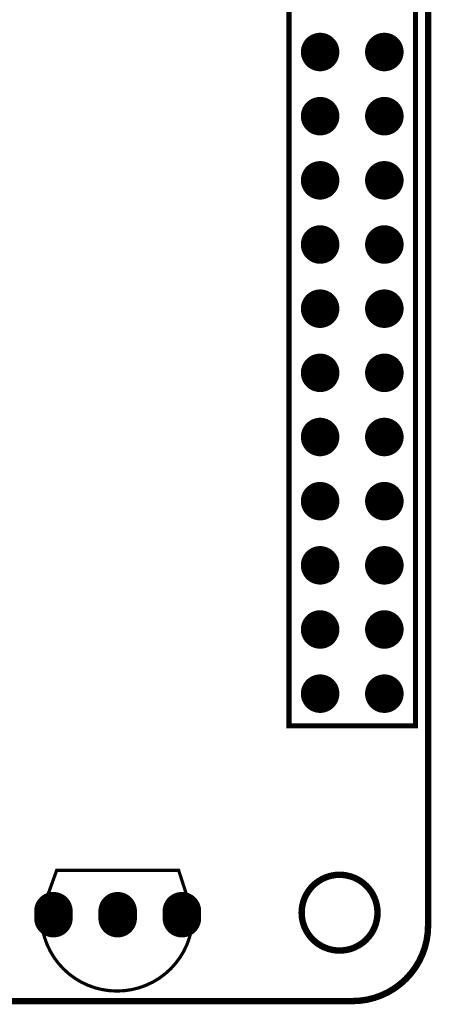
# Model space of a CAD drawing. Extents: x -1 to 179, y 0 to 119.
# Tile 11 of 23: x 162 to 178, y 0 to 39. Entities that reach past the tile are written whole.
import ezdxf

# ---------------------------------------------------------------- set-up
doc = ezdxf.new("R2010")
doc.units = 0
for name, color, linetype in [('BOARD_CUTOUT_00', 254, 'CONTINUOUS'), ('BOARD_OUTLINE_00', 254, 'CONTINUOUS'), ('DRIL_PLTE_THRU_01', 3, 'CONTINUOUS'), ('DRIL_PLTE_THRU_02', 23, 'CONTINUOUS'), ('DRIL_PLTE_THRU_03', 6, 'CONTINUOUS'), ('DRIL_PLTE_THRU_04', 176, 'CONTINUOUS'), ('DRIL_SYMBOL', 254, 'CONTINUOUS'), ('PADS_BOT', 5, 'CONTINUOUS'), ('PADS_INNER', 96, 'CONTINUOUS'), ('PADS_TOP', 96, 'CONTINUOUS'), ('PART_TOP_2DLINE_01', 2, 'CONTINUOUS')]:
    doc.layers.add(name, color=color, linetype=linetype)

# ---------------------------------------------------------------- blocks, each defined once
blk = doc.blocks.new('BOARD_56')
at = {"layer": 'BOARD_CUTOUT_00', "const_width": 0.254}
blk.add_lwpolyline([(2, -113.94, 1), (5, -113.94, 1)], format="xyb", close=True, dxfattribs=at)
at = {"layer": 'BOARD_OUTLINE_00', "const_width": 0.254}
blk.add_lwpolyline([(4, 0, -0.414213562), (7, -3), (7, -114.448986, -0.414213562), (4.008986, -117.44), (-168.0139, -117.44, -0.414213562), (-171, -114.4539), (-171, -3, -0.414213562), (-168, 0), (-121.8, 0), (-121.8, -2.149), (-117, -2.149), (-117, -0.000234), (-14.327606, -0.000234), (-14.327606, 0)], format="xyb", close=True, dxfattribs=at)
blk = doc.blocks.new('SMOOTH_0$199898')
at = {"const_width": 0.099949}
blk.add_lwpolyline([(-0.049974, 0, 1), (0.049974, 0, 1)], format="xyb", close=True, dxfattribs=at)
blk = doc.blocks.new('PART_BODY_TOP_55')
at = {"layer": 'PART_TOP_2DLINE_01', "const_width": 0.2}
blk.add_lwpolyline([(-25.4, 2.5), (25.4, 2.5), (25.4, -2.5), (-25.4, -2.5)], close=True, dxfattribs=at)
at = {"layer": 'PART_TOP_2DLINE_01'}
for p in [(-25.4, 2.5), (-25.4, -2.5)]:
    blk.add_blockref('SMOOTH_0$199898', p, dxfattribs=at)
blk = doc.blocks.new('DRIL_SYMBOL_1')
at = {"layer": 'DRIL_SYMBOL', "const_width": 0.0508}
for points in [[(-0.254, 0), (0.254, 0)], [(0, -0.254), (0, 0.254)]]:
    blk.add_lwpolyline(points, dxfattribs=at)
blk = doc.blocks.new('DRIL_HOLE_1')
at = {"const_width": 0.5}
blk.add_lwpolyline([(-0.25, 0, 1), (0.25, 0, 1)], format="xyb", close=True, dxfattribs=at)
blk.add_blockref('DRIL_SYMBOL_1', (0, 0))
blk = doc.blocks.new('PAD_9')
at = {"const_width": 0.762}
blk.add_lwpolyline([(0, -0.381), (0, -0.381, 1), (0, 0.381), (0, 0.381, 1)], format="xyb", close=True, dxfattribs=at)
blk = doc.blocks.new('STK_TOP_48')
at = {"layer": 'DRIL_PLTE_THRU_01'}
blk.add_blockref('DRIL_HOLE_1', (0, 0), dxfattribs=at)
at = {"layer": 'DRIL_PLTE_THRU_02'}
blk.add_blockref('DRIL_HOLE_1', (0, 0), dxfattribs=at)
at = {"layer": 'DRIL_PLTE_THRU_03'}
blk.add_blockref('DRIL_HOLE_1', (0, 0), dxfattribs=at)
at = {"layer": 'DRIL_PLTE_THRU_04'}
blk.add_blockref('DRIL_HOLE_1', (0, 0), dxfattribs=at)
at = {"layer": 'PADS_BOT'}
blk.add_blockref('PAD_9', (0, 0), dxfattribs=at)
at = {"layer": 'PADS_INNER'}
blk.add_blockref('PAD_9', (0, 0), dxfattribs=at)
at = {"layer": 'PADS_TOP'}
blk.add_blockref('PAD_9', (0, 0), dxfattribs=at)
blk = doc.blocks.new('PAD_4')
at = {"const_width": 0.762}
blk.add_lwpolyline([(0, -0.381, 1), (0, 0.381, 1)], format="xyb", close=True, dxfattribs=at)
blk = doc.blocks.new('STK_TOP_160')
at = {"layer": 'DRIL_PLTE_THRU_01'}
blk.add_blockref('DRIL_HOLE_1', (0, 0), dxfattribs=at)
at = {"layer": 'DRIL_PLTE_THRU_02'}
blk.add_blockref('DRIL_HOLE_1', (0, 0), dxfattribs=at)
at = {"layer": 'DRIL_PLTE_THRU_03'}
blk.add_blockref('DRIL_HOLE_1', (0, 0), dxfattribs=at)
at = {"layer": 'DRIL_PLTE_THRU_04'}
blk.add_blockref('DRIL_HOLE_1', (0, 0), dxfattribs=at)
at = {"layer": 'PADS_BOT'}
blk.add_blockref('PAD_4', (0, 0), dxfattribs=at)
at = {"layer": 'PADS_INNER'}
blk.add_blockref('PAD_4', (0, 0), dxfattribs=at)
at = {"layer": 'PADS_TOP'}
blk.add_blockref('PAD_4', (0, 0), dxfattribs=at)
blk = doc.blocks.new('SYM_TOP_56')
for name, p in [('PART_BODY_TOP_55', (0, 0)), ('STK_TOP_160', (-24.13, 1.27)), ('STK_TOP_160', (-21.59, 1.27)), ('STK_TOP_160', (-19.05, 1.27)), ('STK_TOP_160', (-16.51, 1.27)), ('STK_TOP_160', (-13.97, 1.27)), ('STK_TOP_160', (-11.43, 1.27)), ('STK_TOP_160', (-8.89, 1.27)), ('STK_TOP_160', (-6.35, 1.27)), ('STK_TOP_160', (-3.81, 1.27)), ('STK_TOP_160', (-1.27, 1.27)), ('STK_TOP_160', (1.27, 1.27)), ('STK_TOP_48', (-24.13, -1.27)), ('STK_TOP_48', (-21.59, -1.27)), ('STK_TOP_48', (-19.05, -1.27)), ('STK_TOP_48', (-16.51, -1.27)), ('STK_TOP_48', (-13.97, -1.27)), ('STK_TOP_48', (-11.43, -1.27)), ('STK_TOP_48', (-8.89, -1.27)), ('STK_TOP_48', (-6.35, -1.27)), ('STK_TOP_48', (-3.81, -1.27)), ('STK_TOP_48', (-1.27, -1.27)), ('STK_TOP_48', (1.27, -1.27))]:
    blk.add_blockref(name, p)
blk = doc.blocks.new('PART_TOP_30')
blk.add_blockref('SYM_TOP_56', (0, 0))
blk = doc.blocks.new('SMOOTH_0$127')
at = {"const_width": 0.0635}
blk.add_lwpolyline([(-0.03175, 0, 1), (0.03175, 0, 1)], format="xyb", close=True, dxfattribs=at)
blk = doc.blocks.new('PART_BODY_TOP_16')
at = {"layer": 'PART_TOP_2DLINE_01', "const_width": 0.127}
blk.add_lwpolyline([(-3.023, -0.025, 1), (2.972, -0.025), (2.972, 0.025), (2.413, 1.753), (-2.388, 1.753), (-2.413, 1.753), (-3.023, 0.051)], format="xyb", close=True, dxfattribs=at)
at = {"layer": 'PART_TOP_2DLINE_01'}
for p in [(-3.023, -0.025), (2.972, -0.025)]:
    blk.add_blockref('SMOOTH_0$127', p, dxfattribs=at)
blk = doc.blocks.new('DRIL_SYMBOL_0$889')
at = {"layer": 'DRIL_SYMBOL', "const_width": 0.0508}
for points in [[(-0.254, 0), (0.254, 0)], [(0, -0.254), (0, 0.254)]]:
    blk.add_lwpolyline(points, dxfattribs=at)
blk = doc.blocks.new('DRIL_HOLE_0$889')
at = {"const_width": 0.4445}
blk.add_lwpolyline([(-0.22225, 0, 1), (0.22225, 0, 1)], format="xyb", close=True, dxfattribs=at)
blk.add_blockref('DRIL_SYMBOL_0$889', (0, 0))
blk = doc.blocks.new('PAD_35')
at = {"const_width": 0.762}
blk.add_lwpolyline([(-0.138, -0.381), (0.138, -0.381, 1), (0.138, 0.381), (-0.138, 0.381, 1)], format="xyb", close=True, dxfattribs=at)
blk = doc.blocks.new('STK_TOP_26')
at = {"layer": 'DRIL_PLTE_THRU_01'}
blk.add_blockref('DRIL_HOLE_0$889', (0, 0), dxfattribs=at)
at = {"layer": 'DRIL_PLTE_THRU_02'}
blk.add_blockref('DRIL_HOLE_0$889', (0, 0), dxfattribs=at)
at = {"layer": 'DRIL_PLTE_THRU_03'}
blk.add_blockref('DRIL_HOLE_0$889', (0, 0), dxfattribs=at)
at = {"layer": 'DRIL_PLTE_THRU_04'}
blk.add_blockref('DRIL_HOLE_0$889', (0, 0), dxfattribs=at)
at = {"layer": 'PADS_BOT', "rotation": 90}
blk.add_blockref('PAD_35', (0, 0), dxfattribs=at)
at = {"layer": 'PADS_INNER', "rotation": 90}
blk.add_blockref('PAD_35', (0, 0), dxfattribs=at)
at = {"layer": 'PADS_TOP'}
blk.add_blockref('PAD_9', (0, 0), dxfattribs=at)
blk = doc.blocks.new('SYM_TOP_19')
for name, p in [('PART_BODY_TOP_16', (0, 0)), ('STK_TOP_26', (-2.54, 0)), ('STK_TOP_26', (0, 0)), ('STK_TOP_26', (2.54, 0))]:
    blk.add_blockref(name, p)
blk = doc.blocks.new('PART_TOP_423')
blk.add_blockref('SYM_TOP_19', (0, 0))

msp = doc.modelspace()

# ---------------------------------------------------------------- block references
for name, p in [('BOARD_56', (171.013, 117.5)), ('PART_TOP_423', (165.736, 3.48))]:
    msp.add_blockref(name, p)
at = {"rotation": 90}
msp.add_blockref('PART_TOP_30', (175.013, 36.36), dxfattribs=at)

doc.saveas('drawing.dxf')
